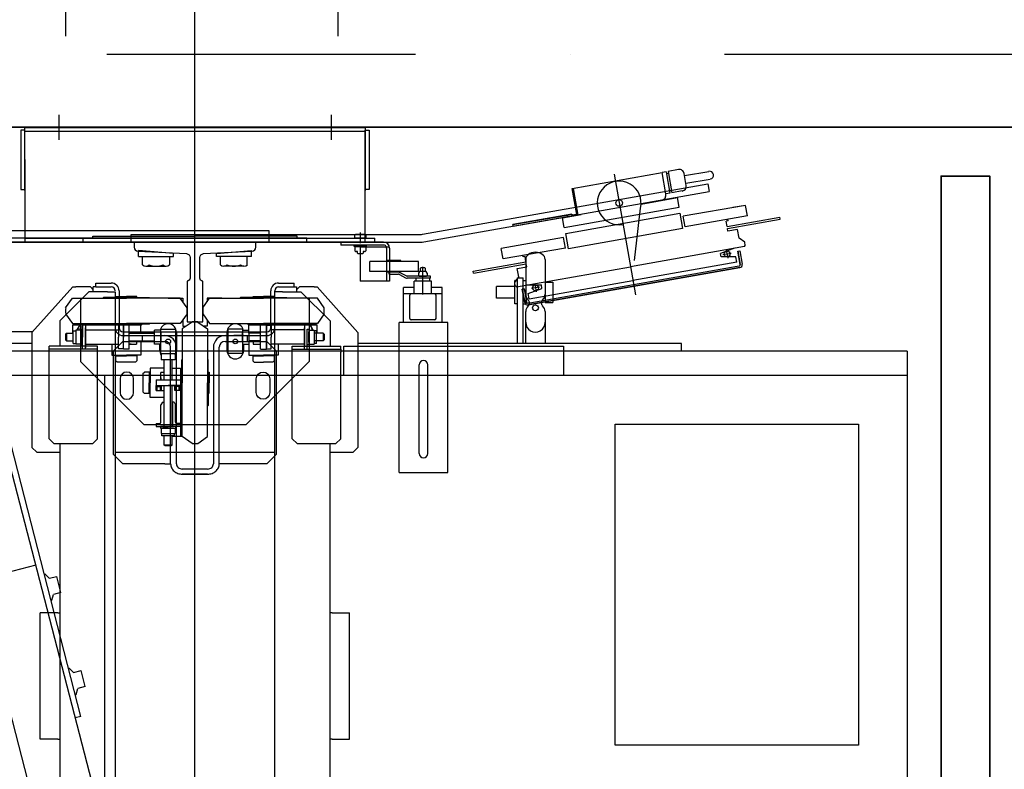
# Model space of a CAD drawing. Header units: millimetres. Extents: x 247761 to 294611, y 172579 to 236863.
# Tile 189 of 256: x 265543 to 266556, y 185720 to 186491. Entities that reach past the tile are written whole.
import ezdxf

# ---------------------------------------------------------------- set-up
doc = ezdxf.new("R2010")
doc.units = ezdxf.units.MM
doc.linetypes.add('ČERCHOVANÁ', pattern=[25.4, 12.7, -6.35, 0, -6.35])
for name, color, linetype in [('NOVÁ TENKÁ', 240, 'Continuous'), ('OSY', 7, 'Continuous'), ('ŽB', 3, 'Continuous')]:
    doc.layers.add(name, color=color, linetype=linetype)
doc.layers.add('PLOCHY_MISTNOSTI', color=180, linetype='Continuous', plot=False)

# ---------------------------------------------------------------- blocks, each defined once
blk = doc.blocks.new('10020_Elevator_0')
at = {"layer": 'NOVÁ TENKÁ'}
for p, q in [((-1156.32, 1070), (-1233.68, 1070)), ((-1156.32, 790), (-1233.68, 790))]:
    blk.add_line(p, q, dxfattribs=at)
blk = doc.blocks.new('ev výtah')
at = {"layer": 'NOVÁ TENKÁ'}
for p, q in [((31110.4, 11297.4), (31110.4, 12972.4)), ((31085.4, 11297.4), (31085.4, 12947.4)), ((31118.4, 12196.9), (31118.4, 12529.4)), ((31130.4, 12196), (31130.4, 12511.4)), ((31222.4, 12453.4), (31222.4, 11953.4)), ((31234.4, 12453.4), (31234.4, 11953.4)), ((28799.9, 11715.8), (31220.7, 12344.1)), ((30890.3, 12193), (30859.1, 12314)), ((29162.4, 11745), (31222.4, 12279.1)), ((30735, 12146.6), (31224, 12273)), ((31226.4, 11914.4), (31226.4, 12221.4)), ((31011.4, 12196.9), (31006.4, 12191.9)), ((31129.4, 12196.9), (31011.4, 12196.9)), ((31176.4, 12154.9), (31129.4, 12196.9)), ((31307.2, 12204.4), (31222.4, 12204.4)), ((31222.4, 12204.4), (31222.4, 11854.4)), ((31222.4, 11854.4), (31222.4, 12204.4)), ((31222.4, 12204.4), (31222.4, 11854.4)), ((31226.4, 12204.4), (31226.4, 11854.4)), ((31275.4, 12204.4), (31340.4, 12204.4)), ((31336.4, 12204.4), (31336.4, 11854.4)), ((31340.4, 12204.4), (31340.4, 11854.4)), ((31340.4, 11854.4), (31340.4, 12204.4)), ((31340.4, 12204.4), (31340.4, 11854.4)), ((30711.4, 12188.4), (30841.4, 12188.4)), ((30711.4, 12176.4), (30711.4, 12188.4)), ((30841.4, 12176.4), (30841.4, 12188.4)), ((31006.4, 12191.9), (31006.4, 12168.4)), ((30711.4, 12170.4), (30711.4, 12176.4)), ((30841.4, 12170.4), (30841.4, 12176.4)), ((30854.1, 12177.4), (30854.3, 12176.6)), ((30854.3, 12176.6), (30860.4, 12174.9)), ((30881.4, 12183.6), (30876.9, 12179.1)), ((30876.9, 12179.1), (30878.9, 12171.4)), ((30881.2, 12184.4), (30881.4, 12183.6)), ((31020.4, 12179.4), (31015.4, 12174.4)), ((31020.4, 12179.4), (31115.4, 12179.4)), ((31112.4, 12129.4), (31112.4, 12179.4)), ((31115.4, 12129.4), (31115.4, 12179.4)), ((31015.4, 12168.4), (28879.4, 12168.4)), ((30711.4, 12170.4), (30711.4, 12168.4)), ((30841.4, 12170.4), (30841.4, 12168.4)), ((30862.4, 12167.1), (30860.4, 12174.9)), ((30862.4, 12167.1), (30878.9, 12171.4)), ((31015.4, 12174.4), (31015.4, 12134.4)), ((31141.4, 12168.4), (31115.4, 12168.4)), ((31171.4, 12138.4), (31141.4, 12168.4)), ((31353.3, 12169.4), (31327.5, 12169.4)), ((30784.6, 12158.6), (30780, 12154.1)), ((30784.4, 12159.4), (30784.6, 12158.6)), ((31121.9, 12162.3), (31120.9, 12161.3)), ((31128.9, 12161.3), (31120.9, 12161.3)), ((31120.9, 12161.3), (31120.9, 12154.5)), ((31127.9, 12162.3), (31121.9, 12162.3)), ((31128.9, 12161.3), (31127.9, 12162.3)), ((31128.9, 12161.3), (31128.9, 12154.5)), ((31148.9, 12162.3), (31138.9, 12155.3)), ((31154.9, 12162.3), (31164.9, 12155.3)), ((30735, 12146.6), (30733.5, 12152.4)), ((30757.3, 12152.4), (30757.5, 12151.6)), ((30757.5, 12151.6), (30763.6, 12149.9)), ((30765.6, 12142.1), (30763.6, 12149.9)), ((30765.6, 12142.1), (30782, 12146.4)), ((30780, 12154.1), (30782, 12146.4)), ((31099.9, 12146.9), (31034.9, 12081.9)), ((31164.9, 12146.9), (31099.9, 12146.9)), ((31132.9, 12146.5), (31116.9, 12146.5)), ((31116.9, 12146.5), (31116.9, 12144.9)), ((31132.1, 12152), (31117.7, 12152)), ((31117.7, 12146.9), (31117.7, 12152)), ((31118.4, 12154.5), (31118.4, 12152)), ((31118.4, 12154.5), (31131.4, 12154.5)), ((31119.5, 12146.5), (31130.3, 12146.5)), ((31128.9, 12154.9), (31137.4, 12154.9)), ((31131.4, 12154.5), (31131.4, 12152)), ((31132.1, 12146.9), (31132.1, 12152)), ((31132.9, 12144.9), (31132.9, 12146.5)), ((31137.4, 12084.9), (31137.4, 12154.9)), ((31137.4, 12154.4), (31137.4, 12084.4)), ((31137.4, 12154.4), (31137.4, 12084.4)), ((31138.9, 12155.3), (31138.9, 12099.9)), ((31164.9, 12155.3), (31164.9, 12099.9)), ((31176.4, 12154.9), (31176.4, 12151.9)), ((31176.4, 12136.9), (31176.4, 12151.9)), ((31112.4, 12144.9), (31124.9, 12144.9)), ((31112.4, 12141.9), (31112.4, 12144.9)), ((31112.4, 12141.9), (31115.9, 12141.9)), ((31134.4, 12141.9), (31113.9, 12141.9)), ((31113.9, 12141.9), (31134.4, 12141.9)), ((31116.9, 12144.9), (31132.9, 12144.9)), ((31117.4, 12141.9), (31117.4, 12107.9)), ((31137.4, 12144.9), (31124.9, 12144.9)), ((31132.4, 12141.9), (31132.4, 12107.9)), ((31137.4, 12141.9), (31133.9, 12141.9)), ((31137.4, 12141.9), (31137.4, 12144.9)), ((31171.4, 12119.4), (31171.4, 12138.4)), ((31173.4, 12133.9), (31176.4, 12136.9)), ((31222.4, 12144.4), (31222.4, 11844.4)), ((31222.4, 12144.4), (31226.4, 12144.4)), ((31226.4, 12144.4), (31226.4, 11844.4)), ((31015.4, 12134.4), (31020.4, 12129.4)), ((31020.4, 12129.4), (31115.4, 12129.4)), ((31171.4, 12133.9), (31176.4, 12133.9)), ((31176.4, 12131.4), (31176.4, 12133.9)), ((31176.4, 12131.4), (31180.4, 12131.4)), ((31176.4, 12131.4), (31176.4, 12115.4)), ((31180.4, 12131.4), (31180.4, 12115.4)), ((31226.4, 12134.4), (31228.4, 12134.4)), ((31228.4, 12134.4), (31228.4, 12029.4)), ((31085.4, 12122.4), (28935.4, 12122.4)), ((31138.4, 12099.9), (31138.4, 12123.4)), ((31165.4, 12099.9), (31165.4, 12123.4)), ((31171.4, 12119.4), (31171.4, 12111.4)), ((31171.4, 12111.4), (28848.4, 12111.4)), ((31004.4, 12113.4), (30994.4, 12103.4)), ((31110.4, 12113.4), (31004.4, 12113.4)), ((31006.4, 12111.4), (31006.4, 11947.4)), ((31098.9, 12109.4), (31100.4, 12110.9)), ((31098.9, 12090.4), (31098.9, 12109.4)), ((31106.4, 12110.9), (31100.4, 12110.9)), ((31105.4, 12110.9), (31105.4, 12099.9)), ((31106.4, 12114.9), (31106.4, 12099.9)), ((31117.4, 12114.9), (31106.4, 12114.9)), ((31106.4, 12110.9), (31106.4, 12099.9)), ((31120.4, 12103.4), (31110.4, 12113.4)), ((31112.7, 12107.9), (31124.9, 12107.9)), ((31112.7, 12102.9), (31112.7, 12107.9)), ((31137.2, 12107.9), (31124.9, 12107.9)), ((31172.4, 12107.4), (31134.4, 12107.4)), ((31137.2, 12102.9), (31137.2, 12107.9)), ((31137.4, 12091.4), (31137.4, 12108.4)), ((31138.4, 12108.4), (31137.4, 12108.4)), ((31165.4, 12110.7), (31166.4, 12110.7)), ((31166.4, 12110.7), (31166.4, 12099.9)), ((30994.4, 12060.4), (30994.4, 12103.4)), ((31105.4, 12089), (31105.4, 12099.9)), ((31106.4, 12084.9), (31106.4, 12099.9)), ((31106.4, 12089), (31106.4, 12099.9)), ((31112.4, 12096.9), (31112.4, 12102.9)), ((31112.4, 12102.9), (31137.4, 12102.9)), ((31112.4, 12096.9), (31137.4, 12096.9)), ((31117.4, 12096.9), (31117.4, 12089.4)), ((31117.4, 12094.9), (31117.4, 12096.9)), ((31120.4, 12103.4), (31120.4, 12060.4)), ((31120.9, 12096.9), (31120.9, 12070.9)), ((31137.2, 12102.9), (31124.9, 12102.9)), ((31126.4, 12103.4), (31126.4, 12029.4)), ((31128.9, 12096.9), (31128.9, 12070.9)), ((31130.4, 12103.4), (31130.4, 12029.4)), ((31138.4, 12099.9), (31138.4, 12076.4)), ((31138.9, 12044.5), (31138.9, 12099.9)), ((31164.9, 12044.5), (31164.9, 12099.9)), ((31165.4, 12099.9), (31165.4, 12076.4)), ((31166.4, 12089.2), (31166.4, 12099.9)), ((31098.9, 12090.4), (31100.4, 12089)), ((31106.4, 12089), (31100.4, 12089)), ((31120.9, 12089.4), (31117.4, 12089.4)), ((31138.4, 12091.4), (31137.4, 12091.4)), ((31165.4, 12089.2), (31166.4, 12089.2)), ((31207.8, 12087.4), (31207.8, 12051.4)), ((31207.8, 12087.4), (31213.7, 12087.4)), ((31210.8, 12051.4), (31213.7, 12087.4)), ((31222.4, 12094.9), (31222.4, 11797.5)), ((31222.4, 12094.9), (31230.4, 12094.9)), ((31230.4, 12094.9), (31230.4, 11797.5)), ((31034.9, 12081.9), (31034.9, 11976.9)), ((31062.9, 12075.4), (31077.9, 12075.4)), ((31062.9, 12060.9), (31062.9, 12075.4)), ((31068.5, 12082.9), (31067, 12081.4)), ((31067, 12075.4), (31067, 12081.4)), ((31067, 12076.4), (31077.9, 12076.4)), ((31067, 12075.4), (31077.9, 12075.4)), ((31087.4, 12082.9), (31068.5, 12082.9)), ((31088.9, 12076.4), (31077.9, 12076.4)), ((31092.9, 12075.4), (31077.9, 12075.4)), ((31088.9, 12075.4), (31077.9, 12075.4)), ((31087.4, 12082.9), (31088.9, 12081.4)), ((31088.9, 12075.4), (31088.9, 12081.4)), ((31092.9, 12060.9), (31092.9, 12075.4)), ((31120.9, 12084.9), (31106.4, 12084.9)), ((31120.4, 12083.4), (31126.4, 12083.4)), ((31126.4, 12083.4), (31126.4, 12060.4)), ((31128.9, 12084.9), (31137.4, 12084.9)), ((31138.4, 12083.4), (31137.4, 12084.4)), ((31138.4, 12083.4), (31137.4, 12084.4)), ((31197.7, 12079.8), (31197.7, 12059)), ((31199, 12083.3), (31207.8, 12083.3)), ((31207.8, 12083.3), (31207.8, 12055.6)), ((31031.3, 12064.9), (31031.3, 12048.9)), ((31032.9, 12064.9), (31031.3, 12064.9)), ((31032.9, 12069.4), (31032.9, 12056.9)), ((31035.9, 12069.4), (31032.9, 12069.4)), ((31032.9, 12048.9), (31032.9, 12064.9)), ((31035.9, 12069.4), (31035.9, 12065.9)), ((31036, 12066.2), (31036.1, 12065.3)), ((31069.9, 12069.2), (31069.9, 12060.9)), ((31069.9, 12069.2), (31074.9, 12069.2)), ((31069.9, 12068.2), (31073.9, 12068.2)), ((31073.9, 12068.2), (31073.9, 12064.7)), ((31073.9, 12064.7), (31073.9, 12066.4)), ((31074.9, 12069.4), (31074.9, 12044.4)), ((31080.9, 12069.4), (31074.9, 12069.4)), ((31074.9, 12069.2), (31074.9, 12056.9)), ((31080.9, 12069.4), (31080.9, 12044.4)), ((31110.9, 12065.4), (31117.7, 12065.4)), ((31117.7, 12064.4), (31117.7, 12070.9)), ((31117.7, 12070.9), (31132.1, 12070.9)), ((31132.1, 12064.4), (31132.1, 12070.9)), ((30994.4, 12060.4), (30994.4, 12054.4)), ((31012.9, 12059.9), (31013.9, 12060.9)), ((31012.9, 12053.9), (31012.9, 12059.9)), ((31013.9, 12060.9), (31023.3, 12060.9)), ((31013.9, 12052.9), (31013.9, 12060.9)), ((31023.3, 12050.4), (31023.3, 12063.4)), ((31023.3, 12063.4), (31025.8, 12063.4)), ((31025.8, 12064.1), (31025.8, 12049.7)), ((31031.3, 12064.1), (31025.8, 12064.1)), ((31031.3, 12051.5), (31031.3, 12062.3)), ((31057.9, 12061.4), (31032.9, 12061.4)), ((31032.9, 12060.9), (31074.9, 12060.9)), ((31032.9, 12049.4), (31032.9, 12056.9)), ((31032.9, 12044.4), (31032.9, 12056.9)), ((31037.4, 12064.4), (31055.3, 12064.4)), ((31057.9, 12062.9), (31055.3, 12064.4)), ((31057.9, 12062.9), (31057.9, 12060.9)), ((31069.9, 12064.7), (31073.9, 12064.7)), ((31069.9, 12063.7), (31074.9, 12063.7)), ((31074.9, 12044.7), (31074.9, 12056.9)), ((31082.9, 12064.4), (31080.9, 12064.4)), ((31080.9, 12064.4), (31088.5, 12064.4)), ((31080.9, 12060.9), (31101.4, 12060.9)), ((31088.5, 12060.9), (31088.5, 12064.4)), ((31101.4, 12049.7), (31101.4, 12064.1)), ((31107.9, 12064.1), (31101.4, 12064.1)), ((31107.9, 12064.4), (31132.9, 12064.4)), ((31107.9, 12064.4), (31107.9, 12049.4)), ((31107.9, 12062.3), (31107.9, 12051.5)), ((31130.3, 12064.4), (31119.5, 12064.4)), ((31132.9, 12064.4), (31132.9, 12049.4)), ((31164.9, 12056.9), (31164.9, 12041.9)), ((31207.8, 12055.6), (31199, 12055.6)), ((30994.4, 12054.4), (31114.4, 12054.4)), ((30994.4, 12048.4), (31114.4, 12048.4)), ((31013.9, 12052.9), (31012.9, 12053.9)), ((31013.9, 12052.9), (31023.3, 12052.9)), ((31022.9, 12052.9), (31022.9, 12044.4)), ((31022.9, 12052.9), (31022.9, 12042.4)), ((31023.3, 12050.4), (31025.8, 12050.4)), ((31031.3, 12049.7), (31025.8, 12049.7)), ((31031.3, 12048.9), (31032.9, 12048.9)), ((31032.9, 12049.4), (31032.9, 12053.9)), ((31032.9, 12052.9), (31074.9, 12052.9)), ((31057.9, 12052.4), (31032.9, 12052.4)), ((31035.9, 12044.4), (31035.9, 12047.9)), ((31037.4, 12049.4), (31055.3, 12049.4)), ((31057.9, 12050.9), (31055.3, 12049.4)), ((31057.9, 12050.9), (31057.9, 12052.9)), ((31069.9, 12044.4), (31069.9, 12050.2)), ((31069.9, 12050.2), (31074.9, 12050.2)), ((31069.9, 12049.2), (31073.9, 12049.2)), ((31069.9, 12045.7), (31073.9, 12045.7)), ((31069.9, 12044.7), (31074.9, 12044.7)), ((31069.9, 12044.7), (31074.9, 12044.7)), ((31073.9, 12045.9), (31073.9, 12049.2)), ((31073.9, 12045.7), (31073.9, 12049.2)), ((31080.9, 12052.9), (31101.4, 12052.9)), ((31092.9, 12052.9), (31092.9, 12044.4)), ((31107.9, 12049.7), (31101.4, 12049.7)), ((31132.9, 12049.4), (31107.9, 12049.4)), ((31129.9, 12048.4), (31110.9, 12048.4)), ((31148.9, 12037.5), (31138.9, 12044.5)), ((31154.9, 12037.5), (31164.9, 12044.5)), ((31207.8, 12051.4), (31210.8, 12051.4)), ((30984, 12042.4), (30984, 12016.4)), ((30984, 12016.4), (30984, 12042.4)), ((30989.2, 12016.4), (30989.2, 12042.4)), ((31015.6, 12032.4), (31022.6, 12042.4)), ((31022.6, 12042.4), (31077.9, 12042.4)), ((31035.9, 12044.4), (31022.9, 12044.4)), ((31092.9, 12044.4), (31034.3, 12044.4)), ((31077.9, 12042.9), (31054.4, 12042.9)), ((31086.4, 12044.4), (31069.4, 12044.4)), ((31069.4, 12042.9), (31069.4, 12044.4)), ((31077.9, 12042.9), (31101.4, 12042.9)), ((31133.3, 12042.4), (31077.9, 12042.4)), ((31086.4, 12042.9), (31086.4, 12044.4)), ((31140.3, 12032.4), (31133.3, 12042.4)), ((31142.7, 12041.9), (31135.9, 12041.9)), ((31135.9, 12041.9), (31135.9, 12038.7)), ((31164.9, 12041.9), (31161.2, 12041.9)), ((28290.4, 12029.4), (31540.4, 12029.4)), ((28880.4, 12029.4), (31140.4, 12029.4)), ((28935.4, 12029.4), (31085.4, 12029.4)), ((31015.6, 12026.4), (31022.6, 12016.4)), ((31126.4, 12029.4), (31126.4, 11955.4)), ((31130.4, 12029.4), (31130.4, 11955.4)), ((31140.3, 12026.4), (31133.3, 12016.4)), ((31160.6, 12029.4), (31284.3, 12029.4)), ((31222.4, 12029.4), (31340.4, 12029.4)), ((31222.4, 12029.4), (31222.4, 11815)), ((31228.4, 11924.4), (31228.4, 12029.4)), ((31022.6, 12016.4), (31077.9, 12016.4)), ((31077.9, 12015.9), (31054.4, 12015.9)), ((31067.2, 12015.9), (31067.2, 12014.9)), ((31067.2, 12014.9), (31077.9, 12014.9)), ((31133.3, 12016.4), (31077.9, 12016.4)), ((31077.9, 12015.9), (31101.4, 12015.9)), ((31088.7, 12014.9), (31077.9, 12014.9)), ((31088.7, 12015.9), (31088.7, 12014.9)), ((31135.9, 12016.9), (31135.9, 12020.1)), ((31142.7, 12016.9), (31135.9, 12016.9)), ((31148.9, 12021.3), (31138.9, 12014.3)), ((31138.9, 12014.3), (31138.9, 11958.9)), ((31154.9, 12021.3), (31164.9, 12014.3)), ((31164.9, 12016.9), (31161.2, 12016.9)), ((31164.9, 12001.9), (31164.9, 12016.9)), ((31164.9, 12014.3), (31164.9, 11958.9)), ((31114.4, 12010.4), (30994.4, 12010.4)), ((30994.4, 11998.4), (30994.4, 12004.4)), ((30994.4, 12004.4), (31114.4, 12004.4)), ((31207.8, 11971.4), (31207.8, 12007.4)), ((31207.8, 12007.4), (31210.8, 12007.4)), ((31210.8, 12007.4), (31213.7, 11971.4)), ((30994.4, 11955.4), (30994.4, 11998.4)), ((31107.9, 11995.4), (31132.9, 11995.4)), ((31107.9, 11980.4), (31107.9, 11995.4)), ((31110.9, 11996.4), (31129.9, 11996.4)), ((31120.4, 11998.4), (31120.4, 11955.4)), ((31126.4, 11998.4), (31126.4, 11975.4)), ((31132.9, 11980.4), (31132.9, 11995.4)), ((31197.7, 11979), (31197.7, 11999.8)), ((31207.8, 12003.3), (31199, 12003.3)), ((31207.8, 11975.6), (31207.8, 12003.3)), ((31126.4, 11979.4), (31126.4, 11989.4)), ((31099.9, 11911.9), (31034.9, 11976.9)), ((31106.4, 11973.9), (31106.4, 11958.9)), ((31120.9, 11973.9), (31106.4, 11973.9)), ((31132.9, 11980.4), (31107.9, 11980.4)), ((31117.7, 11979.4), (31110.9, 11979.4)), ((31117.7, 11980.4), (31117.7, 11973.9)), ((31119.5, 11980.4), (31130.3, 11980.4)), ((31130.3, 11973.9), (31119.5, 11973.9)), ((31120.4, 11975.4), (31126.4, 11975.4)), ((31120.9, 11961.9), (31120.9, 11973.9)), ((31128.9, 11961.9), (31128.9, 11973.9)), ((31128.9, 11973.9), (31137.4, 11973.9)), ((31132.1, 11980.4), (31132.1, 11973.9)), ((31138.4, 11975.4), (31137.4, 11974.4)), ((31137.4, 11904.4), (31137.4, 11974.4)), ((31137.4, 11973.9), (31137.4, 11903.9)), ((31138.4, 11958.9), (31138.4, 11982.4)), ((31165.4, 11958.9), (31165.4, 11982.4)), ((31199, 11975.6), (31207.8, 11975.6)), ((31098.9, 11968.4), (31100.4, 11969.9)), ((31098.9, 11968.4), (31098.9, 11958.9)), ((31106.4, 11969.9), (31100.4, 11969.9)), ((31105.4, 11969.9), (31105.4, 11958.9)), ((31106.4, 11969.9), (31106.4, 11958.9)), ((31117.4, 11969.5), (31117.4, 11961.9)), ((31120.9, 11969.5), (31117.4, 11969.5)), ((31138.4, 11967.4), (31137.4, 11967.4)), ((31137.4, 11967.4), (31137.4, 11950.4)), ((31165.4, 11969.7), (31166.4, 11969.7)), ((31166.4, 11969.7), (31166.4, 11958.9)), ((31207.8, 11971.4), (31213.7, 11971.4)), ((30994.4, 11955.4), (31004.4, 11945.4)), ((31098.9, 11949.4), (31098.9, 11958.9)), ((31105.4, 11948), (31105.4, 11958.9)), ((31106.4, 11943.9), (31106.4, 11958.9)), ((31106.4, 11948), (31106.4, 11958.9)), ((31110.4, 11945.4), (31120.4, 11955.4)), ((31112.4, 11961.9), (31137.4, 11961.9)), ((31112.4, 11961.9), (31112.4, 11955.9)), ((31112.4, 11955.9), (31137.4, 11955.9)), ((31112.7, 11955.9), (31124.9, 11955.9)), ((31112.7, 11955.9), (31112.7, 11950.9)), ((31134.4, 11955.9), (31113.9, 11955.9)), ((31137.2, 11955.9), (31124.9, 11955.9)), ((31137.2, 11955.9), (31137.2, 11950.9)), ((31138.4, 11958.9), (31138.4, 11935.4)), ((31138.9, 11903.5), (31138.9, 11958.9)), ((31164.9, 11903.5), (31164.9, 11958.9)), ((31165.4, 11958.9), (31165.4, 11935.4)), ((31166.4, 11948.2), (31166.4, 11958.9)), ((31234.4, 11953.4), (31222.4, 11953.4)), ((28849.4, 11947.4), (31171.4, 11947.4)), ((31004.4, 11945.4), (31110.4, 11945.4)), ((31098.9, 11949.4), (31100.4, 11948)), ((31106.4, 11948), (31100.4, 11948)), ((31117.4, 11943.9), (31106.4, 11943.9)), ((31112.7, 11950.9), (31124.9, 11950.9)), ((31117.4, 11916.9), (31117.4, 11950.9)), ((31137.2, 11950.9), (31124.9, 11950.9)), ((31132.4, 11916.9), (31132.4, 11950.9)), ((31134.4, 11951.4), (31172.4, 11951.4)), ((31134.4, 11947.4), (31172.4, 11947.4)), ((31138.4, 11950.4), (31137.4, 11950.4)), ((31165.4, 11948.2), (31166.4, 11948.2)), ((31171.4, 11939.4), (31171.4, 11947.4)), ((31176.4, 11943.4), (31176.4, 11927.4)), ((31180.4, 11943.4), (31180.4, 11927.4)), ((31171.4, 11939.4), (31171.4, 11920.4)), ((31020.4, 11929.4), (31015.4, 11924.4)), ((31015.4, 11924.4), (31015.4, 11884.4)), ((31020.4, 11929.4), (31115.4, 11929.4)), ((31112.4, 11929.4), (31112.4, 11879.4)), ((31115.4, 11929.4), (31115.4, 11879.4)), ((31176.4, 11924.9), (31171.4, 11924.9)), ((31176.4, 11921.9), (31173.4, 11924.9)), ((31176.4, 11927.4), (31180.4, 11927.4)), ((31176.4, 11927.4), (31176.4, 11924.9)), ((31226.4, 11924.4), (31228.4, 11924.4)), ((31112.4, 11916.9), (31115.9, 11916.9)), ((31112.4, 11916.9), (31112.4, 11913.9)), ((31112.4, 11913.9), (31124.9, 11913.9)), ((31113.9, 11916.9), (31134.4, 11916.9)), ((31133.9, 11916.9), (31115.9, 11916.9)), ((31116.9, 11913.9), (31132.9, 11913.9)), ((31116.9, 11912.3), (31116.9, 11913.9)), ((31132.9, 11913.9), (31132.9, 11912.3)), ((31137.4, 11916.9), (31133.9, 11916.9)), ((31137.4, 11916.9), (31137.4, 11913.9)), ((31141.4, 11890.4), (31171.4, 11920.4)), ((31176.4, 11906.9), (31176.4, 11921.9)), ((31222.4, 11914.4), (31226.4, 11914.4)), ((31164.9, 11911.9), (31099.9, 11911.9)), ((31132.9, 11912.3), (31116.9, 11912.3)), ((31117.7, 11912.3), (31117.7, 11906.8)), ((31132.1, 11906.8), (31117.7, 11906.8)), ((31118.4, 11904.3), (31118.4, 11906.8)), ((31118.4, 11904.3), (31131.4, 11904.3)), ((31119.5, 11912.3), (31130.3, 11912.3)), ((31120.9, 11897.5), (31120.9, 11906.8)), ((31128.9, 11897.5), (31128.9, 11906.8)), ((31128.9, 11903.9), (31137.4, 11903.9)), ((31129.4, 11861.9), (31176.4, 11903.9)), ((31131.4, 11904.3), (31131.4, 11906.8)), ((31132.1, 11912.3), (31132.1, 11906.8)), ((31148.9, 11896.5), (31138.9, 11903.5)), ((31154.9, 11896.5), (31164.9, 11903.5)), ((31176.4, 11906.9), (31176.4, 11903.9)), ((31128.9, 11897.5), (31120.9, 11897.5)), ((31121.9, 11896.5), (31120.9, 11897.5)), ((31127.9, 11896.5), (31121.9, 11896.5)), ((31128.9, 11897.5), (31127.9, 11896.5)), ((28879.4, 11890.4), (31015.4, 11890.4)), ((30711.4, 11888.4), (30711.4, 11890.4)), ((30711.4, 11888.4), (30711.4, 11882.4)), ((30841.4, 11888.4), (30841.4, 11890.4)), ((30841.4, 11888.4), (30841.4, 11882.4)), ((31006.4, 11890.4), (31006.4, 11866.9)), ((31015.4, 11884.4), (31020.4, 11879.4)), ((31141.4, 11890.4), (31115.4, 11890.4)), ((31353.3, 11889.4), (31327.5, 11889.4)), ((30711.4, 11882.4), (30711.4, 11870.4)), ((30841.4, 11882.4), (30841.4, 11870.4)), ((31020.4, 11879.4), (31109.4, 11879.4)), ((31085.4, 11876.4), (31115.4, 11876.4)), ((31085.4, 11650.4), (31085.4, 11876.4)), ((31112.4, 11879.4), (31109.4, 11879.4)), ((31112.4, 11879.4), (31115.4, 11879.4)), ((31115.4, 11876.4), (31115.4, 11650.4)), ((31222.4, 11879.4), (31219.4, 11879.4)), ((31219.4, 11859.4), (31219.4, 11879.4)), ((31222.4, 11835.4), (31222.4, 11879.4)), ((30711.4, 11870.4), (30841.4, 11870.4)), ((31006.4, 11866.9), (31011.4, 11861.9)), ((31212.8, 11862.4), (31212.8, 11863.7)), ((31217.3, 11865.2), (31213.4, 11865.2)), ((31217.8, 11865.7), (31219.4, 11865.7)), ((31217.8, 11853.2), (31217.8, 11865.7)), ((31217.8, 11863.7), (31217.8, 11859.4)), ((31219.4, 11859.4), (31219.4, 11865.7)), ((31226.4, 11865.2), (31229.9, 11865.2)), ((31226.4, 11853.6), (31226.4, 11865.2)), ((31230.4, 11855.1), (31230.4, 11863.7)), ((31129.4, 11861.9), (31011.4, 11861.9)), ((31118.4, 11529.4), (31118.4, 11861.9)), ((31217.4, 11859.4), (31182.4, 11859.4)), ((31182.4, 11829.4), (31182.4, 11859.4)), ((31212.8, 11855.1), (31212.8, 11856.4)), ((31217.3, 11853.6), (31213.4, 11853.6)), ((31217.4, 11829.5), (31217.4, 11859.4)), ((31217.8, 11853.2), (31219.4, 11853.2)), ((31219.4, 11835.4), (31219.4, 11859.4)), ((31232.2, 11859.4), (31221.4, 11859.4)), ((31222.4, 11854.4), (31307.2, 11854.4)), ((31229.9, 11853.6), (31226.4, 11853.6)), ((31340.4, 11854.4), (31275.4, 11854.4)), ((31192.4, 11849.6), (31202.4, 11849.6)), ((31222.4, 11844.4), (31226.4, 11844.4)), ((31216.4, 11832.4), (31182.4, 11832.4)), ((31216.4, 11829.4), (31182.4, 11829.4)), ((31189.4, 11829.6), (31189.4, 11820.1)), ((31189.4, 11829.6), (31191.4, 11829.6)), ((31191.4, 11831.6), (31192.4, 11831.6)), ((31192.4, 11831.6), (31191.4, 11831.6)), ((31203.4, 11831.6), (31202.4, 11831.6)), ((31202.4, 11831.6), (31203.4, 11831.6)), ((31202.4, 11799.6), (31202.4, 11824.6)), ((31203.4, 11817.6), (31203.4, 11831.6)), ((30985.8, 11819.4), (31139.8, 11819.4)), ((30985.8, 11819.4), (30985.8, 11769.4)), ((31139.8, 11769.4), (31139.8, 11819.4)), ((31139.8, 11815.1), (31175.8, 11815.1)), ((31169.4, 11775.1), (31169.4, 11815.1)), ((31175.8, 11804.1), (31175.8, 11815.1)), ((31189.2, 11819.1), (31185.9, 11813)), ((31191, 11818.2), (31187.7, 11812)), ((31191.4, 11817.6), (31192.4, 11817.6)), ((31202.4, 11817.6), (31203.4, 11817.6)), ((31142.4, 11783.1), (31142.4, 11807.1)), ((31143.9, 11808.6), (31167.9, 11808.6)), ((31169.4, 11804.1), (31182.4, 11804.1)), ((31182.4, 11786.1), (31182.4, 11804.1)), ((31182.4, 11802.1), (31185.4, 11802.1)), ((31185.4, 11787.1), (31185.4, 11811.1)), ((31187.4, 11787.1), (31187.4, 11811.1)), ((31005.3, 11798.9), (31096.3, 11798.9)), ((31168.5, 11795.1), (31192.2, 11795.1)), ((31185.8, 11795.1), (31192.2, 11795.1)), ((31187.4, 11798.4), (31187.4, 11791.8)), ((31190.6, 11799.5), (31187.9, 11799.5)), ((31192.2, 11795.1), (31196.9, 11795.1)), ((31192.4, 11799.6), (31202.4, 11799.6)), ((31222.7, 11794), (31274.5, 11500.7)), ((31230.6, 11795.4), (31282.3, 11502.1)), ((31005.3, 11789.9), (31096.3, 11789.9)), ((31143.9, 11781.6), (31167.9, 11781.6)), ((31169.4, 11786.1), (31182.4, 11786.1)), ((31175.8, 11775.1), (31175.8, 11786.1)), ((31182.4, 11788.1), (31185.4, 11788.1)), ((31185.4, 11787.1), (31187.4, 11787.1)), ((31190.6, 11790.7), (31187.9, 11790.7)), ((31139.8, 11775.1), (31175.8, 11775.1)), ((30985.8, 11769.4), (31139.8, 11769.4)), ((31164.9, 11719.4), (31176.9, 11719.4)), ((31164.9, 11700.4), (31164.9, 11719.4)), ((31176.9, 11700.4), (31176.9, 11719.4)), ((31158.9, 11700.4), (31182.9, 11700.4)), ((31158.9, 11697.9), (31158.9, 11700.4)), ((31182.9, 11697.9), (31182.9, 11700.4)), ((31118.4, 11697.9), (31185.9, 11697.9)), ((31118.4, 11691.9), (31185.9, 11691.9)), ((31158.9, 11691.9), (31158.9, 11689.4)), ((31182.9, 11691.9), (31182.9, 11689.4)), ((31185.9, 11697.9), (31185.9, 11691.9)), ((31118.4, 11689.4), (31151, 11689.4)), ((31168.9, 11689.4), (31158.9, 11689.4)), ((31164.9, 11688.4), (31164.9, 11689.4)), ((31179.9, 11689.4), (31168.9, 11689.4)), ((31182.9, 11689.4), (31179.9, 11689.4)), ((31204.7, 11689.4), (31182.9, 11689.4)), ((31164.9, 11669.4), (31164.9, 11670.4)), ((31151, 11669.4), (31118.4, 11669.4)), ((31168.4, 11669.4), (31160.4, 11669.4)), ((31160.4, 11669.4), (31160.4, 11661.4)), ((31181.4, 11661.4), (31160.4, 11661.4)), ((31179.9, 11669.4), (31168.9, 11669.4)), ((31181.4, 11669.4), (31179.9, 11669.4)), ((31204.7, 11669.4), (31181.4, 11669.4)), ((31181.4, 11669.4), (31181.4, 11661.4)), ((31115.4, 11650.4), (31085.4, 11650.4)), ((31110.4, 11529.4), (31118.4, 11529.4)), ((31282.3, 11502.1), (31274.5, 11500.7))]:
    blk.add_line(p, q, dxfattribs=at)
at = {"layer": 'NOVÁ TENKÁ', "ltscale": 0.25}
for p, q in [((31190.6, 11743), (31192.6, 11743.4)), ((31190.6, 11743), (31200.2, 11688.8)), ((31192.6, 11743.4), (31202.1, 11689.2)), ((31205.1, 11712.6), (31216, 11714.5)), ((31216.4, 11648.6), (31205.1, 11712.6)), ((31227.3, 11650.5), (31216, 11714.5)), ((31177.4, 11700.1), (31180.8, 11700.7)), ((31180.8, 11700.7), (31186.6, 11696.6)), ((31240.4, 11702.5), (31238.4, 11702.2)), ((31249.1, 11641.6), (31238.4, 11702.2)), ((31251.1, 11642), (31240.4, 11702.5)), ((31174.1, 11692.9), (31160.3, 11690.4)), ((31160.3, 11690.4), (31174.1, 11692.9)), ((31174.4, 11690.9), (31160.6, 11688.5)), ((31174.4, 11690.9), (31160.6, 11688.5)), ((31174.4, 11690.9), (31174.1, 11692.9)), ((31174.1, 11692.9), (31174.4, 11690.9)), ((31176.6, 11698.9), (31177.4, 11700.1)), ((31176.6, 11698.9), (31197.2, 11581.7)), ((31186.6, 11696.6), (31195.5, 11698.2)), ((31195.5, 11698.2), (31197.2, 11688.3)), ((31207.2, 11692.1), (31208.7, 11692.4)), ((31207.6, 11690.1), (31207.2, 11692.1)), ((31157.9, 11687), (31196.2, 11469.3)), ((31196.2, 11469.3), (31157.9, 11687)), ((31160.2, 11685.1), (31159.8, 11687.3)), ((31159.8, 11687.3), (31160.2, 11685.1)), ((31160.2, 11685.1), (31197.8, 11471.9)), ((31160.2, 11685.1), (31197.8, 11471.9)), ((31164.1, 11686), (31169.5, 11687)), ((31164.1, 11686), (31183, 11579.2)), ((31169.5, 11687), (31174.7, 11672.7)), ((31179.6, 11680.1), (31171.3, 11678.7)), ((31176.2, 11675.3), (31174.7, 11683.5)), ((31178.4, 11688.6), (31178.4, 11673.3)), ((31197.2, 11688.3), (31200.2, 11688.8)), ((31202.1, 11689.2), (31207.6, 11690.1)), ((31174.7, 11672.7), (31178.4, 11673.3)), ((31216.4, 11648.6), (31227.3, 11650.5)), ((31237.5, 11649.7), (31247.4, 11651.5)), ((31237.5, 11649.7), (31258.4, 11531.6)), ((31247.4, 11651.5), (31250.8, 11632.3)), ((31215.7, 11645.4), (31231.4, 11648.1)), ((31236.3, 11528.2), (31215.7, 11645.4)), ((31231.4, 11648.1), (31252.1, 11531)), ((31249.1, 11641.6), (31251.1, 11642)), ((31251, 11636.9), (31250.1, 11641.8)), ((31277.7, 11640.6), (31250.2, 11635.7)), ((31251, 11636.9), (31277.6, 11641.6)), ((31277.6, 11641.6), (31293.9, 11549)), ((31292.2, 11598.4), (31168.3, 11576.6)), ((31201.8, 11472.3), (31183, 11579.2)), ((31217.9, 11464.5), (31197.2, 11581.7)), ((31203.5, 11577.7), (31257.5, 11571.4)), ((31261.6, 11570.8), (31268.2, 11533.3)), ((31272.2, 11545.2), (31293.9, 11549)), ((31294.7, 11545.1), (31294, 11549)), ((31272.8, 11541.2), (31272.1, 11545.1)), ((31294.7, 11545.1), (31272.8, 11541.2)), ((31295.1, 11543.1), (31273.1, 11539.2)), ((31275, 11528.4), (31273.1, 11539.2)), ((31275.1, 11539.6), (31274.8, 11541.6)), ((31293.1, 11542.8), (31292.7, 11544.7)), ((31297, 11532.3), (31295.1, 11543.1)), ((31252.1, 11531), (31236.3, 11528.2)), ((31258.4, 11531.6), (31268.2, 11533.3)), ((31238.1, 11525.4), (31249, 11527.4)), ((31249.4, 11461.4), (31238.1, 11525.4)), ((31260.2, 11463.3), (31249, 11527.4)), ((31280.8, 11524.3), (31292.9, 11526.5)), ((31282.9, 11524.7), (31287.3, 11499.7)), ((31290.8, 11526.1), (31295.2, 11501.1)), ((31207.2, 11488.5), (31210.9, 11489.2)), ((31207.2, 11473.3), (31207.2, 11488.5)), ((31216.1, 11474.9), (31210.9, 11489.2)), ((31214.3, 11483.2), (31206, 11481.7)), ((31210.9, 11478.3), (31209.4, 11486.6)), ((31233.7, 11481.5), (31236.6, 11482)), ((31235.4, 11471.7), (31233.7, 11481.5)), ((31236.6, 11482), (31246.2, 11427.9)), ((31238.6, 11482.4), (31244, 11483.3)), ((31238.6, 11482.4), (31248.2, 11428.2)), ((31244.4, 11481.4), (31244, 11483.3)), ((31244.4, 11481.4), (31245.9, 11481.6)), ((31197.8, 11471.9), (31198.2, 11469.7)), ((31197.8, 11471.9), (31198.2, 11469.7)), ((31213.2, 11471.3), (31199.4, 11468.9)), ((31199.4, 11468.9), (31213.2, 11471.3)), ((31213.5, 11469.3), (31199.7, 11466.9)), ((31213.5, 11469.3), (31199.7, 11466.9)), ((31201.8, 11472.3), (31207.2, 11473.3)), ((31213.2, 11471.3), (31213.5, 11469.3)), ((31213.2, 11471.3), (31213.5, 11469.3)), ((31222.5, 11464.3), (31226.6, 11470.1)), ((31226.6, 11470.1), (31235.4, 11471.7)), ((31259.5, 11467.8), (31257.9, 11476.6)), ((31217.9, 11464.5), (31219.1, 11463.7)), ((31219.1, 11463.7), (31222.5, 11464.3)), ((31249.4, 11461.4), (31260.2, 11463.3)), ((31246.2, 11427.9), (31248.2, 11428.2))]:
    blk.add_line(p, q, dxfattribs=at)
at = {"layer": 'NOVÁ TENKÁ'}
for points in [[(31222.4, 11914.4), (31222.4, 11965.9), (31222.4, 12092.9), (31222.4, 12221.4)], [(31276.4, 12204.4), (31337.4, 12204.4), (31337.4, 12208.4), (31276.4, 12208.4), (31276.4, 12204.4)], [(31137.4, 12147.8), (31132.4, 12150.7), (31132.1, 12150.5)], [(31137.2, 12141.9), (31137.4, 12142), (31137.4, 12147.8)], [(31137.2, 11916.9), (31137.4, 11916.8), (31137.4, 11911)], [(31137.4, 11911), (31132.4, 11908.1), (31132.1, 11908.3)], [(31210.4, 11859.4), (31210.4, 11861.8), (31211, 11862.4), (31212.8, 11862.4)], [(31212.8, 11856.4), (31211, 11856.4), (31210.4, 11857), (31210.4, 11859.4)], [(31276.4, 11854.4), (31337.4, 11854.4), (31337.4, 11850.4), (31276.4, 11850.4), (31276.4, 11854.4)], [(31192.4, 11799.6), (31192.4, 11831.6), (31192.4, 11832.6), (31192.4, 11849.6)], [(31202.4, 11824.6), (31202.4, 11832.6), (31202.4, 11849.6)], [(31191.4, 11817.6), (31191.4, 11829.6), (31191.4, 11831.6)], [(31190.6, 11790.7), (31192.2, 11791.8), (31192.2, 11798.4), (31190.6, 11799.5)], [(31192.2, 11797.6), (31195.7, 11797.6), (31196.2, 11797.1), (31196.2, 11793.1), (31195.7, 11792.6), (31192.2, 11792.6)], [(31110.4, 11297.4), (30660.4, 11297.4), (30660.4, 11262.4)]]:
    blk.add_lwpolyline(points, dxfattribs=at)
for points in [[(31067.9, 12092.4), (31081.9, 12092.4, 1), (31081.9, 12106.4), (31067.9, 12106.4, 1), (31067.9, 12092.4, 1)], [(31067.9, 11966.4), (31081.9, 11966.4, -1), (31081.9, 11952.4), (31067.9, 11952.4, -1), (31067.9, 11966.4, -1)]]:
    blk.add_lwpolyline(points, format="xyb", dxfattribs=at)
at = {"layer": 'NOVÁ TENKÁ', "ltscale": 3}
blk.add_lwpolyline([(31140.4, 12021.4), (31182.4, 12021.4), (31182.4, 12021.4, -0.414214), (31185.4, 12024.4), (31206.6, 12024.4, -0.399027), (31210.6, 12020.6), (31213.2, 11970.7, 0.399027), (31217.2, 11966.9), (31222.4, 11966.9), (31222.4, 12091.9), (31217.2, 12091.9, 0.399027), (31213.2, 12088.1), (31210.6, 12038.2, -0.399027), (31206.6, 12034.4), (31185.4, 12034.4, -0.414214), (31182.4, 12037.4), (31182.4, 12037.4), (31140.4, 12037.4)], format="xyb", close=True, dxfattribs=at)
at = {"layer": 'NOVÁ TENKÁ', "ltscale": 0.25}
for points in [[(31238.4, 11702.2), (31240.4, 11702.5), (31250.2, 11646.9), (31248.3, 11646.5), (31247.4, 11651.5)], [(31251.1, 11642), (31249.1, 11641.6), (31248.3, 11646.5), (31250.2, 11646.9)]]:
    blk.add_lwpolyline(points, close=True, dxfattribs=at)
at = {"layer": 'NOVÁ TENKÁ', "linetype": 'Continuous'}
blk.add_lwpolyline([(31035.4, 11347.4), (30705.4, 11347.4), (30705.4, 11597.4), (31035.4, 11597.4)], close=True, dxfattribs=at)
at = {"layer": 'NOVÁ TENKÁ', "lineweight": 35}
blk.add_lwpolyline([(28830.4, 11262.4), (31290.4, 11262.4), (31290.4, 11212.4), (28830.4, 11212.4)], close=True, dxfattribs=at)
at = {"layer": 'NOVÁ TENKÁ'}
for centre, radius in [((31120.4, 12056.9), 2.46), ((31120.4, 11987.9), 2.46), ((31154.9, 11679.4), 3)]:
    blk.add_circle(centre, radius, dxfattribs=at)
at = {"layer": 'NOVÁ TENKÁ', "ltscale": 0.25}
for centre, radius in [((31175.4, 11679.4), 3), ((31262.7, 11593.3), 3.4), ((31210.2, 11482.4), 3)]:
    blk.add_circle(centre, radius, dxfattribs=at)
at = {"layer": 'NOVÁ TENKÁ'}
for centre, radius, start, end in [((31151.9, 12123.1), 39.3, 85.62, 94.38), ((31132.4, 12144.9), 5, 0, 93.5546), ((31132.4, 12144.9), 3, 0, 95.9312), ((31138.9, 12123.4), 0.5, 90, 180), ((31164.9, 12123.4), 0.5, 0, 90), ((31172.4, 12115.4), 8, 270, 0), ((31172.4, 12115.4), 4, 270, 0), ((31134.4, 12103.4), 8, 90, 180), ((31134.4, 12103.4), 4, 90, 180), ((31138.9, 12076.4), 0.5, 180, 270), ((31164.9, 12076.4), 0.5, 270, 0), ((31203, 12079.8), 5.29, 139.1176, 220.8824), ((31218.5, 12069.4), 20.7, 160.4342, 199.5658), ((31037.4, 12065.9), 1.5, 180, 270), ((31110.9, 12056.9), 8.5, 90, 122.1639), ((31129.9, 12056.9), 8.5, 270, 75.0695), ((31114.4, 12060.4), 12, 270, 0), ((31114.4, 12060.4), 6, 270, 0), ((31203, 12059), 5.29, 139.1176, 220.8824), ((31037.4, 12047.9), 1.5, 90, 180), ((31110.9, 12056.9), 8.5, 237.6972, 270), ((31054.4, 12042.4), 0.5, 90, 180), ((31101.4, 12042.4), 0.5, 0, 90), ((31151.9, 12076.7), 39.3, 265.62, 274.38), ((31054.7, 12029.4), 39.3, 175.62, 184.38), ((31101.2, 12029.4), 39.3, 355.62, 4.38), ((31054.4, 12016.4), 0.5, 180, 270), ((31101.4, 12016.4), 0.5, 270, 0), ((31151.9, 11982.1), 39.3, 85.62, 94.38), ((31114.4, 11998.4), 12, 0, 90), ((31114.4, 11998.4), 6, 0, 90), ((31110.9, 11987.9), 8.5, 90, 270), ((31129.9, 11987.9), 8.5, 284.9305, 90), ((31203, 11999.8), 5.29, 139.1176, 220.8824), ((31218.5, 11989.4), 20.7, 160.4342, 199.5658), ((31138.9, 11982.4), 0.5, 90, 180), ((31164.9, 11982.4), 0.5, 0, 90), ((31203, 11979), 5.29, 139.1176, 220.8824), ((31134.4, 11955.4), 8, 180, 270), ((31134.4, 11955.4), 4, 180, 270), ((31172.4, 11943.4), 8, 0, 90), ((31172.4, 11943.4), 4, 0, 90), ((31138.9, 11935.4), 0.5, 180, 270), ((31164.9, 11935.4), 0.5, 270, 0), ((31132.4, 11913.9), 5, 266.4454, 0), ((31151.9, 11935.7), 39.3, 265.62, 274.38), ((31230.4, 11872.6), 4, 180, 185.4473), ((31215, 11863.7), 2.21, 139.1176, 180), ((31215.6, 11863.7), 2.21, 0, 40.8824), ((31228.2, 11863.7), 2.21, 0, 40.8824), ((31215, 11855.1), 2.21, 180, 220.8824), ((31215.6, 11855.1), 2.21, 319.1176, 324.9466), ((31215.6, 11855.1), 2.21, 324.9466, 0), ((31228.2, 11855.1), 2.21, 319.1176, 0), ((31216.4, 11835.4), 6, 270, 0), ((31216.4, 11835.4), 3, 270, 289.4712), ((31216.4, 11835.4), 3, 270, 289.4712), ((31216.4, 11835.4), 3, 289.4712, 0), ((31189.4, 11811.1), 4, 151.9275, 180), ((31189.4, 11811.1), 2, 151.9275, 180), ((31187.4, 11820.1), 2, 331.9275, 0), ((31187.4, 11820.1), 4, 331.9275, 0), ((31143.9, 11807.1), 1.5, 90, 180), ((31167.9, 11807.1), 1.5, 0, 90), ((31005.3, 11794.4), 4.5, 90, 180), ((31005.3, 11794.4), 4.5, 180, 270), ((31096.3, 11794.4), 4.5, 0, 90), ((31096.3, 11794.4), 4.5, 270, 0), ((31189.1, 11798.4), 1.69, 139.1176, 180), ((31189.1, 11791.8), 1.69, 180, 220.8824), ((31242.4, 11797.5), 20, 180, 190), ((31242.4, 11797.5), 12, 180, 190), ((31143.9, 11783.1), 1.5, 180, 270), ((31167.9, 11783.1), 1.5, 270, 0), ((31151, 11681.4), 8, 41.8103, 90), ((31159.9, 11689.4), 4, 221.8103, 318.1897), ((31168.9, 11681.4), 8, 90, 138.1897), ((31151, 11677.4), 8, 270, 318.1897), ((31159.9, 11669.4), 4, 41.8103, 138.1897), ((31168.9, 11677.4), 8, 221.8103, 270)]:
    blk.add_arc(centre, radius, start, end, dxfattribs=at)
at = {"layer": 'NOVÁ TENKÁ', "ltscale": 0.25}
for centre, radius, start, end in [((31160.8, 11687.5), 3, 100, 190), ((31160.8, 11687.5), 3, 100, 190), ((31160.8, 11687.5), 1, 100, 190), ((31160.8, 11687.5), 1, 100, 190), ((31262.7, 11593.3), 22.5, 256.5423, 190), ((31271.2, 11551.1), 6, 190, 280), ((31279.9, 11529.3), 5, 190, 280), ((31292.1, 11531.4), 5, 280, 10), ((31291.3, 11500.4), 4, 190, 10), ((31199.2, 11469.8), 3, 190, 280), ((31199.2, 11469.8), 3, 190, 280), ((31199.2, 11469.8), 1, 190, 280), ((31199.2, 11469.8), 1, 190, 280)]:
    blk.add_arc(centre, radius, start, end, dxfattribs=at)
at = {"layer": 'NOVÁ TENKÁ'}
for centre, major_axis, ratio, start_param, end_param in [((31140.3, 11679.4), (-10.4, 0), 0.964205, 4.712389, 7.853982), ((31204.7, 11679.4), (0, 10), 0.72542, 3.141593, 6.283185)]:
    blk.add_ellipse(centre, major_axis=major_axis, ratio=ratio, start_param=start_param, end_param=end_param, dxfattribs=at)
for points, knots in [([(30994.4, 12054.4), (30993.1, 12054.4), (30990.2, 12053.7), (30986.8, 12051), (30984.5, 12047), (30984, 12044), (30984, 12042.4)], [0, 0, 0, 0, 0.233985, 0.477631, 0.734364, 1, 1, 1, 1]), ([(30994.4, 12054.4), (30993.1, 12054.4), (30990.2, 12053.7), (30986.8, 12051), (30984.5, 12047), (30984, 12044), (30984, 12042.4)], [0, 0, 0, 0, 0.233985, 0.477631, 0.734364, 1, 1, 1, 1]), ([(30994.4, 12048.4), (30993.8, 12048.4), (30992.3, 12048.1), (30990.6, 12046.7), (30989.5, 12044.7), (30989.2, 12043.2), (30989.2, 12042.4)], [0, 0, 0, 0, 0.233997, 0.477636, 0.734349, 1, 1, 1, 1]), ([(30984, 12016.4), (30984, 12014.9), (30984.5, 12011.8), (30986.8, 12007.8), (30990.2, 12005.1), (30993.1, 12004.4), (30994.4, 12004.4)], [0, 0, 0, 0, 0.265636, 0.522369, 0.766015, 1, 1, 1, 1]), ([(30984, 12016.4), (30984, 12014.9), (30984.5, 12011.8), (30986.8, 12007.8), (30990.2, 12005.1), (30993.1, 12004.4), (30994.4, 12004.4)], [0, 0, 0, 0, 0.265636, 0.522369, 0.766015, 1, 1, 1, 1]), ([(30989.2, 12016.4), (30989.2, 12015.6), (30989.5, 12014.1), (30990.6, 12012.1), (30992.3, 12010.7), (30993.8, 12010.4), (30994.4, 12010.4)], [0, 0, 0, 0, 0.265651, 0.522364, 0.766003, 1, 1, 1, 1])]:
    blk.add_open_spline(points, degree=3, knots=knots, dxfattribs=at)
blk.add_point((31140.4, 12029.4), dxfattribs=at)
at = {"layer": 'NOVÁ TENKÁ', "linetype": 'ByBlock'}
for p in [(31132.7, 11955.9), (31136.2, 11955.9)]:
    blk.add_point(p, dxfattribs=at)

msp = doc.modelspace()

# ---------------------------------------------------------------- linework, layer by layer
at = {"layer": 'OSY', "linetype": 'ČERCHOVANÁ', "ltscale": 25}
msp.add_line((276747.073, 186455.259), (249108.101, 186455.259), dxfattribs=at)
at = {"layer": 'PLOCHY_MISTNOSTI', "ltscale": 5}
msp.add_lwpolyline([(264560.517, 183530.259), (266660.517, 183530.259), (266660.517, 186380.259), (264560.517, 186380.259)], close=True, dxfattribs=at)
at = {"layer": 'ŽB'}
msp.add_line((264560.517, 186380.259), (266660.517, 186380.259), dxfattribs=at)

# ---------------------------------------------------------------- block references
at = {"rotation": 90}
msp.add_blockref('10020_Elevator_0', (266660.517, 187707.759), dxfattribs=at)
at = {"layer": 'NOVÁ TENKÁ', "rotation": 90}
msp.add_blockref('ev výtah', (277752.924, 155039.82), dxfattribs=at)

doc.saveas('drawing.dxf')
